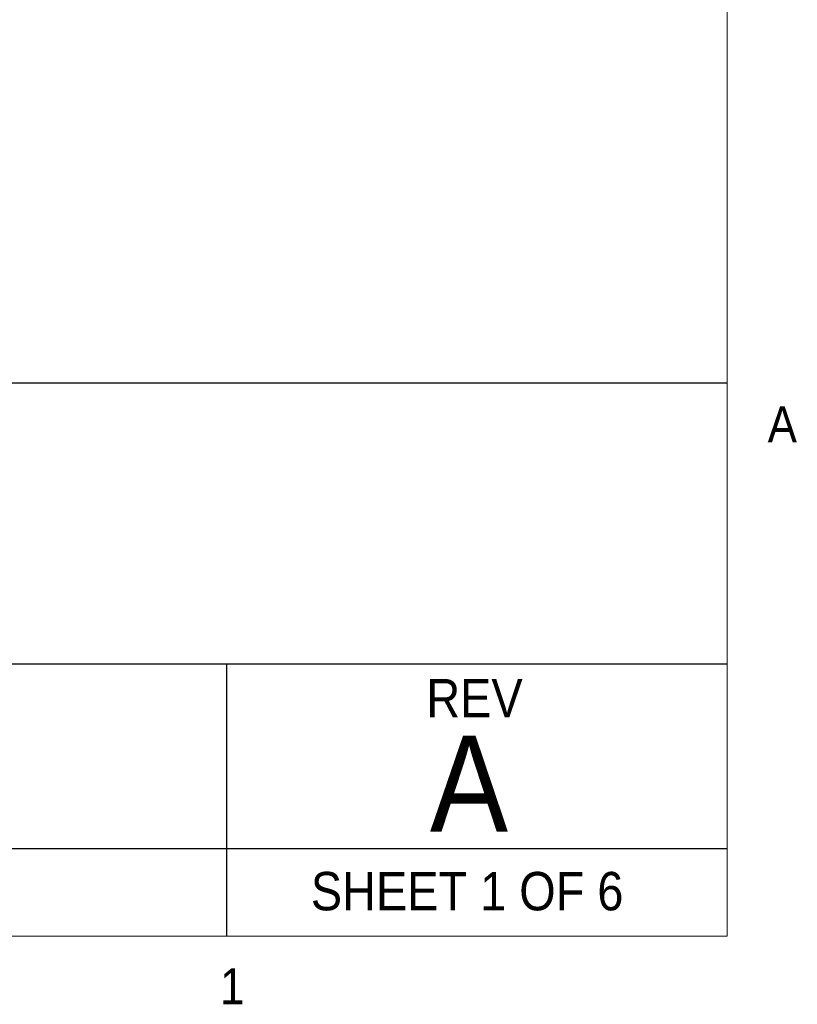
# Model space of a CAD drawing. Header units: inches. Extents: x 1 to 109, y 1 to 85.
# Tile 75 of 256: x 98 to 109, y 1 to 14. Entities that reach past the tile are written whole.
import ezdxf

# ---------------------------------------------------------------- set-up
doc = ezdxf.new("R2010")
doc.units = ezdxf.units.IN
doc.header["$MEASUREMENT"] = 0
doc.layers.add('FORMAT', color=7, linetype='Continuous')
doc.styles.add('SLDTEXTSTYLE0', font='GOTHIC.TTF', dxfattribs={"width": 0.913})

msp = doc.modelspace()

# ---------------------------------------------------------------- linework, layer by layer
at = {"layer": 'FORMAT', "lineweight": 0, "ltscale": 5}
for q in [(107.6144, 83.303), (2.6144, 2.053)]:
    msp.add_line((107.6144, 2.053), q, dxfattribs=at)
at = {"layer": 'FORMAT', "ltscale": 5}
for p, q in [((77.3242, 9.2573), (107.6144, 9.2573)), ((77.3242, 5.5986), (107.6144, 5.5986)), ((101.0939, 5.5986), (101.0939, 2.053)), ((77.3242, 3.1936), (107.6144, 3.1936))]:
    msp.add_line(p, q, dxfattribs=at)

# ---------------------------------------------------------------- texts
at = {"layer": 'FORMAT', "color": 7, "ltscale": 5, "style": 'SLDTEXTSTYLE0'}
for s, insert, char_height, attachment_point in [('A', (108.1435, 8.9503), 0.4687, 1), ('REV', (103.6976, 5.4011), 0.5, 1), ('A', (104.2538, 4.6642), 1.25, 2), ('SHEET 1 OF 6', (104.2292, 2.8892), 0.5, 2), ('1', (101.0115, 1.6345), 0.4687, 1)]:
    msp.add_mtext(s, dxfattribs=dict(at, insert=insert, char_height=char_height, attachment_point=attachment_point))

doc.saveas('drawing.dxf')
